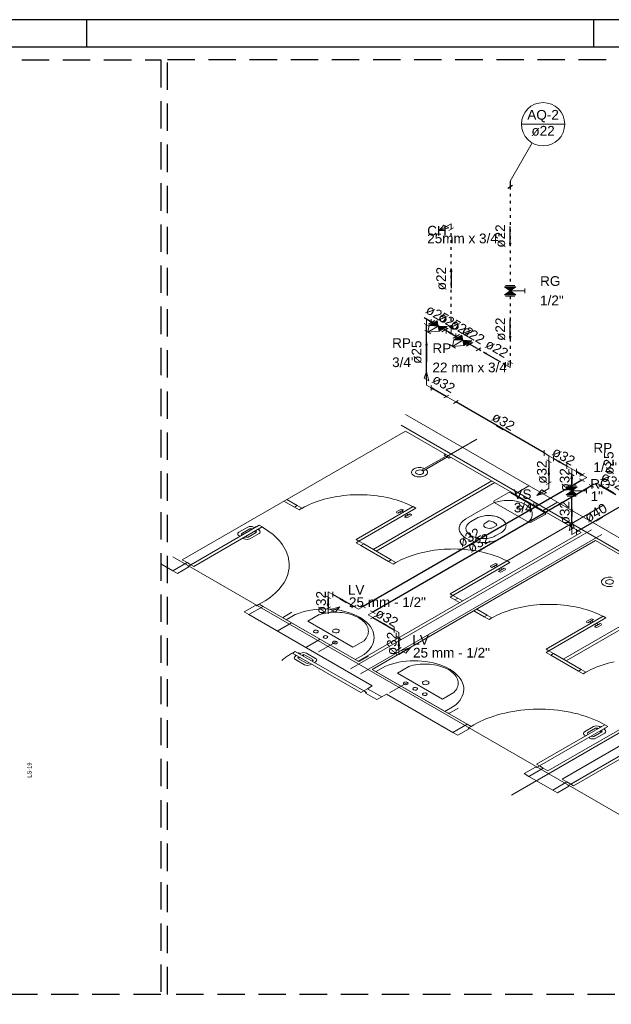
# Model space of a CAD drawing. Header units: millimetres. Extents: x -15 to 153, y -141 to 37.
# Tile 30 of 98: x 29 to 51, y -58 to -22. Entities that reach past the tile are written whole.
import ezdxf

# ---------------------------------------------------------------- set-up
doc = ezdxf.new("R2010")
doc.units = ezdxf.units.MM
doc.header["$MEASUREMENT"] = 0
doc.linetypes.add('DOT2', pattern=[3.175, 0, -3.175])
doc.linetypes.add('HIDDEN', pattern=[0.375, 0.25, -0.125])
doc.layers.get('0').update_dxf_attribs({"color": 5, "lineweight": 20})
for name, color, linetype, lineweight in [('AF-Conexões', 9, 'Continuous', 20), ('AF-Sentido tubo', 9, 'Continuous', 20), ('AF-Textos conexão', 7, 'Continuous', 20), ('AF-Textos tubo', 7, 'Continuous', 20), ('AF-Tubos', 4, 'Continuous', 30), ('AF-Tubos detalhe', 4, 'Continuous', 30), ('AQ-Colunas', 1, 'Continuous', 30), ('AQ-Conexões', 9, 'Continuous', 20), ('AQ-Indicação coluna', 5, 'Continuous', 20), ('AQ-Sentido tubo', 9, 'Continuous', 20), ('AQ-Textos coluna', 7, 'Continuous', 20), ('AQ-Textos conexão', 7, 'Continuous', 20), ('AQ-Textos tubo', 7, 'Continuous', 20), ('AQ-Tubos detalhe', 1, 'DOT2', 30), ('Simbolos', 5, 'Continuous', 20), ('Simbolos_int', 174, 'Continuous', 5)]:
    doc.layers.add(name, color=color, linetype=linetype, lineweight=lineweight)
for name, color, linetype in [('HACHURA', 8, 'Continuous'), ('XX-CARIMBO', 9, 'Continuous'), ('XX-FOLHA', 253, 'Continuous')]:
    doc.layers.add(name, color=color, linetype=linetype)
doc.styles.add('Arial', font='arial.ttf')
doc.styles.add('romans.shx', font='txt')
doc.dimstyles.get("Standard").update_dxf_attribs({"dimtxt": 0.18, "dimasz": 0.18, "dimexe": 0.18, "dimexo": 0.0625, "dimgap": 0.09, "dimtad": 0, "dimtih": 1, "dimtoh": 1, "dimdec": 4, "dimzin": 0, "dimdsep": 46, "dimtxsty": 'Standard', "dimcen": 0.09, "dimadec": 0, "dimazin": 0, "dimtfac": 1, "dimtdec": 4, "dimtofl": 0, "dimtmove": 0, "dimatfit": 3, "dimfxl": 1, "dimtolj": 1, "dimtzin": 0, "dimarcsym": 0})

# ---------------------------------------------------------------- blocks, each defined once
blk = doc.blocks.new('Aprovacao A-1_SC')
at = {"layer": 'XX-CARIMBO', "ltscale": 0.5}
blk.add_line((840, 594), (0, 594), dxfattribs=at)
at = {"layer": 'XX-FOLHA', "ltscale": 0.5}
for p, q in [((470, 594), (470, 584)), ((470, 594), (470, 584)), ((655, 594), (655, 584)), ((655, 594), (655, 584))]:
    blk.add_line(p, q, dxfattribs=at)
at = {"layer": 'XX-FOLHA', "ltscale": 0.5, "const_width": 0.5}
blk.add_lwpolyline([(25, 584), (25, 10), (830, 10), (830, 584), (25, 584)], dxfattribs=at)

msp = doc.modelspace()

# ---------------------------------------------------------------- hatches: boundary and pattern name
at = {"layer": 'Simbolos', "linetype": 'Continuous'}
for points in [[(46.77, -32.104), (47.182, -32.104), (46.977, -32.252)], [(46.977, -32.252), (46.77, -32.401), (47.182, -32.401)], [(44.354, -33.538), (44.317, -33.349), (44.026, -33.517)], [(44.681, -33.559), (44.39, -33.727), (44.354, -33.538)], [(45.253, -34.057), (45.216, -33.868), (44.925, -34.036)], [(45.58, -34.078), (45.289, -34.246), (45.253, -34.057)], [(49.013, -39.399), (49.425, -39.399), (49.22, -39.547)], [(49.22, -39.547), (49.013, -39.696), (49.425, -39.696)]]:
    msp.add_hatch(color=256, dxfattribs=at).paths.add_polyline_path(points)

# ---------------------------------------------------------------- linework, layer by layer
for p, q in [((43.412, -36.913), (43.158, -36.766)), ((63.942, -48.766), (43.412, -36.913)), ((43.412, -36.913), (64.462, -49.066)), ((64.929, -49.817), (42.995, -37.154)), ((35.017, -42.066), (43.158, -37.366)), ((49.566, -41.066), (43.158, -37.366)), ((44.663, -38.297), (45.759, -37.664)), ((44.638, -38.283), (43.743, -38.8)), ((44.687, -38.311), (43.791, -38.828)), ((44.623, -38.212), (44.569, -38.243)), ((44.569, -38.243), (44.756, -38.351)), ((44.756, -38.351), (44.81, -38.32)), ((46.31, -39.186), (41.98, -41.686)), ((46.414, -39.246), (42.084, -41.746)), ((47.141, -39.666), (47.661, -39.366)), ((38.827, -39.866), (39.208, -40.086)), ((46.396, -39.916), (46.899, -39.626)), ((47.003, -39.626), (48.25, -40.346)), ((47.642, -40.695), (49.084, -39.863)), ((38.724, -39.926), (39.105, -40.146)), ((39.208, -40.086), (39.105, -40.146)), ((39.105, -40.146), (39.278, -40.246)), ((39.208, -40.086), (39.382, -40.186)), ((39.382, -40.186), (39.278, -40.246)), ((41.356, -41.326), (43.435, -40.126)), ((41.46, -41.386), (43.539, -40.186)), ((42.846, -40.306), (42.984, -40.226)), ((43.088, -40.246), (43.054, -40.226)), ((43.539, -40.186), (43.435, -40.126)), ((46.396, -39.976), (45.357, -40.576)), ((47.644, -40.696), (46.396, -39.976)), ((46.864, -42.106), (50.358, -40.089)), ((48.18, -40.266), (48.7, -39.966)), ((42.88, -40.366), (42.846, -40.346)), ((42.88, -40.366), (43.088, -40.246)), ((43.019, -40.366), (42.95, -40.326)), ((43.088, -40.326), (43.019, -40.286)), ((43.123, -40.506), (43.331, -40.386)), ((43.192, -40.466), (43.123, -40.426)), ((43.158, -40.526), (43.123, -40.506)), ((43.261, -40.426), (43.192, -40.386)), ((43.227, -40.526), (43.365, -40.446)), ((43.365, -40.406), (43.331, -40.386)), ((45.53, -40.676), (45.756, -40.546)), ((48.25, -40.406), (47.747, -40.696)), ((35.329, -42.246), (37.823, -40.806)), ((37.927, -40.866), (35.433, -42.306)), ((37.08, -41.061), (37.411, -40.87)), ((37.184, -41.101), (37.48, -40.93)), ((37.511, -40.962), (37.558, -40.935)), ((37.56, -40.936), (37.549, -40.93)), ((37.646, -40.886), (37.618, -40.87)), ((37.689, -40.861), (37.646, -40.886)), ((37.709, -40.872), (37.689, -40.861)), ((37.831, -40.943), (37.788, -40.968)), ((37.812, -40.932), (37.831, -40.943)), ((37.823, -40.806), (37.927, -40.866)), ((46.197, -40.643), (46.06, -40.722)), ((46.351, -40.89), (46.488, -40.811)), ((47.644, -40.696), (46.604, -41.296)), ((37.125, -41.207), (37.08, -41.181)), ((37.211, -41.157), (37.125, -41.207)), ((37.211, -41.157), (37.184, -41.141)), ((37.321, -41.22), (37.234, -41.27)), ((37.234, -41.27), (37.277, -41.295)), ((37.321, -41.22), (37.347, -41.235)), ((37.416, -41.235), (37.712, -41.064)), ((37.485, -41.295), (37.816, -41.104)), ((37.532, -40.974), (37.511, -40.962)), ((37.636, -41.034), (37.657, -41.046)), ((37.657, -41.046), (37.703, -41.019)), ((37.702, -41.018), (37.712, -41.024)), ((37.788, -40.968), (37.816, -40.984)), ((49.938, -40.966), (41.154, -46.037)), ((41.426, -45.766), (49.566, -41.066)), ((41.426, -45.766), (49.566, -41.066)), ((50.322, -41.146), (41.518, -46.229)), ((46.431, -41.196), (46.656, -41.066)), ((41.46, -41.386), (41.356, -41.326)), ((41.46, -41.386), (41.356, -41.446)), ((41.529, -41.546), (41.356, -41.446)), ((41.633, -41.486), (41.46, -41.386)), ((41.633, -41.486), (41.529, -41.546)), ((41.529, -41.546), (42.534, -42.126)), ((41.633, -41.486), (42.638, -42.066)), ((41.945, -46.066), (50.086, -41.366)), ((56.494, -45.066), (50.086, -41.366)), ((55.393, -53.923), (34.671, -41.959)), ((34.671, -42.466), (34.232, -42.213)), ((34.671, -42.466), (35.19, -42.166)), ((34.844, -42.566), (35.259, -42.326)), ((35.19, -42.166), (35.017, -42.066)), ((35.329, -42.246), (35.19, -42.166)), ((35.225, -42.306), (35.329, -42.246)), ((35.259, -42.326), (35.225, -42.306)), ((35.433, -42.306), (35.329, -42.246)), ((42.638, -42.066), (42.534, -42.126)), ((42.534, -42.126), (42.707, -42.226)), ((42.638, -42.066), (42.811, -42.166)), ((42.811, -42.166), (42.707, -42.226)), ((44.786, -43.306), (46.864, -42.106)), ((44.89, -43.366), (46.968, -42.166)), ((46.275, -42.286), (46.414, -42.206)), ((46.31, -42.346), (46.275, -42.326)), ((46.31, -42.346), (46.518, -42.226)), ((46.448, -42.346), (46.379, -42.306)), ((46.518, -42.306), (46.448, -42.266)), ((46.518, -42.226), (46.483, -42.206)), ((46.552, -42.486), (46.76, -42.366)), ((46.691, -42.406), (46.622, -42.366)), ((46.795, -42.386), (46.76, -42.366)), ((46.968, -42.166), (46.864, -42.106)), ((34.671, -42.466), (34.844, -42.566)), ((46.622, -42.446), (46.552, -42.406)), ((46.587, -42.506), (46.552, -42.486)), ((46.656, -42.506), (46.795, -42.426)), ((44.89, -43.366), (44.786, -43.306)), ((44.89, -43.366), (44.786, -43.426)), ((44.959, -43.526), (44.786, -43.426)), ((45.063, -43.466), (44.89, -43.366)), ((53.238, -43.186), (48.908, -45.686)), ((53.342, -43.246), (49.012, -45.746)), ((37.269, -43.966), (37.684, -43.726)), ((37.442, -44.066), (37.961, -43.766)), ((37.684, -43.726), (37.719, -43.746)), ((37.719, -43.746), (37.823, -43.686)), ((37.823, -43.686), (37.961, -43.766)), ((41.426, -45.766), (37.961, -43.766)), ((45.063, -43.466), (44.959, -43.526)), ((44.959, -43.526), (45.132, -43.626)), ((45.063, -43.466), (45.236, -43.566)), ((37.442, -44.066), (37.269, -43.966)), ((41.945, -46.666), (37.442, -44.066)), ((38.706, -44.156), (39.018, -43.976)), ((39.136, -44.066), (38.808, -44.255)), ((39.59, -44.306), (40.005, -44.066)), ((45.652, -43.926), (46.033, -44.146)), ((45.756, -43.866), (46.137, -44.086)), ((46.137, -44.086), (46.033, -44.146)), ((46.033, -44.146), (46.206, -44.246)), ((46.137, -44.086), (46.31, -44.186)), ((48.284, -45.326), (50.363, -44.126)), ((50.467, -44.186), (50.363, -44.126)), ((38.481, -44.666), (39.001, -44.366)), ((41.426, -45.766), (38.706, -44.196)), ((41.235, -45.256), (39.59, -44.306)), ((46.31, -44.186), (46.206, -44.246)), ((48.388, -45.386), (50.467, -44.186)), ((49.774, -44.306), (49.913, -44.226)), ((49.809, -44.366), (49.774, -44.346)), ((49.809, -44.366), (50.016, -44.246)), ((49.947, -44.366), (49.878, -44.326)), ((50.016, -44.326), (49.947, -44.286)), ((50.016, -44.246), (49.982, -44.226)), ((50.051, -44.506), (50.259, -44.386)), ((50.12, -44.466), (50.051, -44.426)), ((50.086, -44.526), (50.051, -44.506)), ((50.19, -44.426), (50.12, -44.386)), ((50.155, -44.526), (50.294, -44.446)), ((50.294, -44.406), (50.259, -44.386)), ((39.52, -45.266), (40.04, -44.966)), ((40.646, -45.046), (39.984, -45.428)), ((41.235, -45.256), (41.651, -45.016)), ((56.782, -45.012), (47.024, -50.646)), ((48.354, -49.766), (56.494, -45.066)), ((48.354, -49.766), (56.494, -45.066)), ((39.139, -45.406), (39.035, -45.466)), ((39.035, -45.466), (41.529, -46.906)), ((39.15, -45.532), (39.129, -45.544)), ((39.129, -45.544), (39.172, -45.569)), ((41.633, -46.846), (39.139, -45.406)), ((39.172, -45.569), (39.146, -45.584)), ((39.257, -45.618), (39.247, -45.624)), ((39.254, -45.472), (39.273, -45.461)), ((39.304, -45.645), (39.257, -45.618)), ((39.273, -45.461), (39.316, -45.486)), ((39.316, -45.486), (39.342, -45.471)), ((39.401, -45.535), (39.411, -45.529)), ((39.449, -45.561), (39.402, -45.534)), ((39.428, -45.573), (39.449, -45.561)), ((39.778, -45.701), (39.48, -45.529)), ((39.879, -45.661), (39.55, -45.471)), ((41.651, -45.518), (41.323, -45.707)), ((41.495, -45.766), (41.807, -45.586)), ((48.388, -45.386), (48.284, -45.326)), ((48.388, -45.386), (48.284, -45.446)), ((48.458, -45.546), (48.284, -45.446)), ((48.562, -45.486), (48.388, -45.386)), ((48.562, -45.486), (48.458, -45.546)), ((48.458, -45.546), (49.462, -46.126)), ((48.562, -45.486), (49.566, -46.066)), ((48.873, -50.066), (57.014, -45.366)), ((39.475, -45.894), (39.146, -45.704)), ((39.544, -45.836), (39.247, -45.664)), ((39.325, -45.633), (39.304, -45.645)), ((39.641, -45.82), (39.614, -45.836)), ((39.641, -45.82), (39.726, -45.869)), ((39.726, -45.869), (39.683, -45.894)), ((39.751, -45.757), (39.778, -45.741)), ((39.751, -45.757), (39.835, -45.806)), ((39.835, -45.806), (39.879, -45.781)), ((41.98, -46.046), (42.292, -45.866)), ((42.409, -45.956), (42.082, -46.145)), ((42.863, -46.196), (43.279, -45.956)), ((45.409, -48.066), (41.945, -46.066)), ((44.699, -47.656), (41.98, -46.086)), ((44.509, -47.146), (42.863, -46.196)), ((49.566, -46.066), (49.462, -46.126)), ((49.462, -46.126), (49.635, -46.226)), ((49.566, -46.066), (49.739, -46.166)), ((49.739, -46.166), (49.635, -46.226)), ((41.772, -46.766), (41.945, -46.666)), ((43.227, -46.536), (42.569, -46.916)), ((41.529, -46.906), (41.633, -46.846)), ((41.633, -46.846), (41.772, -46.766)), ((41.737, -46.906), (41.633, -46.846)), ((41.703, -46.926), (41.737, -46.906)), ((42.118, -47.166), (41.703, -46.926)), ((42.292, -47.066), (41.772, -46.766)), ((42.292, -47.066), (42.465, -46.966)), ((44.89, -48.366), (42.465, -46.966)), ((44.509, -47.146), (44.924, -46.906)), ((42.292, -47.066), (42.118, -47.166)), ((44.924, -47.408), (44.597, -47.597)), ((44.768, -47.656), (45.08, -47.476)), ((44.89, -48.366), (45.409, -48.066)), ((45.548, -48.146), (45.409, -48.066)), ((50.432, -48.086), (47.938, -49.526)), ((50.536, -48.146), (50.432, -48.086)), ((44.89, -48.366), (45.063, -48.466)), ((45.063, -48.466), (45.478, -48.226)), ((45.444, -48.206), (45.548, -48.146)), ((45.478, -48.226), (45.444, -48.206)), ((48.042, -49.586), (50.536, -48.146)), ((49.689, -48.341), (50.02, -48.15)), ((49.732, -48.486), (49.689, -48.461)), ((49.819, -48.436), (49.732, -48.486)), ((49.793, -48.381), (50.089, -48.21)), ((49.819, -48.436), (49.793, -48.421)), ((50.025, -48.515), (50.321, -48.344)), ((50.094, -48.575), (50.425, -48.384)), ((50.12, -48.242), (50.167, -48.215)), ((50.141, -48.254), (50.12, -48.242)), ((50.169, -48.216), (50.159, -48.21)), ((50.255, -48.166), (50.228, -48.15)), ((50.245, -48.314), (50.266, -48.326)), ((50.299, -48.141), (50.255, -48.166)), ((50.266, -48.326), (50.313, -48.299)), ((50.318, -48.152), (50.299, -48.141)), ((50.311, -48.298), (50.321, -48.304)), ((50.441, -48.223), (50.398, -48.248)), ((50.398, -48.248), (50.425, -48.264)), ((50.422, -48.212), (50.441, -48.223)), ((49.185, -50.246), (51.679, -48.806)), ((49.93, -48.5), (49.843, -48.55)), ((49.843, -48.55), (49.887, -48.575)), ((49.93, -48.5), (49.956, -48.515)), ((51.783, -48.866), (49.289, -50.306)), ((47.938, -49.526), (48.042, -49.586)), ((47.488, -49.866), (47.903, -49.626)), ((47.661, -49.966), (47.488, -49.866)), ((48.181, -49.666), (47.661, -49.966)), ((47.903, -49.626), (47.938, -49.646)), ((47.938, -49.646), (48.042, -49.586)), ((48.042, -49.586), (48.181, -49.666)), ((48.354, -49.766), (48.181, -49.666)), ((48.527, -50.466), (47.661, -49.966)), ((49.047, -50.166), (48.527, -50.466)), ((48.873, -50.066), (49.047, -50.166)), ((49.047, -50.166), (48.873, -50.066)), ((49.185, -50.246), (49.047, -50.166)), ((49.081, -50.306), (49.185, -50.246)), ((49.289, -50.306), (49.185, -50.246)), ((48.527, -50.466), (48.7, -50.566)), ((48.7, -50.566), (49.116, -50.326)), ((49.116, -50.326), (49.081, -50.306))]:
    msp.add_line(p, q)
for points in [[(43.852, -38.737), (43.811, -38.721), (43.766, -38.71), (43.718, -38.703), (43.669, -38.7), (43.62, -38.703), (43.572, -38.71), (43.527, -38.722), (43.486, -38.738), (43.451, -38.757), (43.421, -38.78), (43.398, -38.805), (43.384, -38.833), (43.377, -38.861), (43.378, -38.889), (43.388, -38.917), (43.405, -38.944), (43.431, -38.968), (43.462, -38.99), (43.5, -39.008), (43.543, -39.023), (43.589, -39.033), (43.637, -39.039), (43.686, -39.039), (43.735, -39.036), (43.782, -39.027), (43.826, -39.014), (43.866, -38.997), (43.899, -38.976), (43.927, -38.953), (43.947, -38.927), (43.96, -38.899), (43.964, -38.871), (43.96, -38.842), (43.948, -38.815), (43.928, -38.789), (43.901, -38.765)], [(43.772, -38.811), (43.731, -38.795), (43.683, -38.787), (43.633, -38.79), (43.588, -38.802), (43.553, -38.822), (43.532, -38.849), (43.527, -38.877), (43.54, -38.905), (43.569, -38.929), (43.61, -38.945), (43.658, -38.953), (43.707, -38.95), (43.753, -38.938), (43.788, -38.918), (43.809, -38.891), (43.813, -38.863), (43.8, -38.835), (43.772, -38.811)], [(43.434, -40.127), (43.34, -40.08), (43.242, -40.036), (43.142, -39.994), (43.038, -39.954), (42.932, -39.917), (42.823, -39.882), (42.712, -39.851), (42.598, -39.822), (42.483, -39.795), (42.365, -39.772), (42.246, -39.751), (42.126, -39.734), (42.004, -39.719), (41.882, -39.707), (41.758, -39.699), (41.635, -39.693), (41.511, -39.69), (41.386, -39.691), (41.262, -39.694), (41.139, -39.7), (41.015, -39.71), (40.893, -39.722), (40.772, -39.737), (40.652, -39.756), (40.533, -39.777), (40.416, -39.801), (40.301, -39.828), (40.188, -39.857), (40.077, -39.89), (39.969, -39.925), (39.863, -39.962), (39.76, -40.002), (39.66, -40.045), (39.564, -40.09), (39.47, -40.137), (39.381, -40.187)], [(47.003, -39.626), (46.951, -39.614), (46.899, -39.626)], [(43.054, -40.226), (43.019, -40.218), (42.984, -40.226)], [(46.396, -39.916), (46.375, -39.946), (46.396, -39.976)], [(46.396, -39.977), (46.423, -39.974), (46.448, -39.967)], [(47.661, -40.666), (47.691, -40.633), (47.718, -40.599), (47.739, -40.564), (47.757, -40.528), (47.77, -40.491), (47.778, -40.454), (47.782, -40.417), (47.78, -40.38), (47.774, -40.343), (47.764, -40.306), (47.749, -40.269), (47.729, -40.234), (47.704, -40.199), (47.676, -40.166), (47.643, -40.133), (47.607, -40.103), (47.566, -40.074), (47.522, -40.046), (47.475, -40.021), (47.424, -39.997), (47.371, -39.976), (47.315, -39.957), (47.257, -39.941), (47.197, -39.927), (47.135, -39.915), (47.073, -39.907), (47.009, -39.9), (46.944, -39.897), (46.88, -39.896), (46.815, -39.898), (46.751, -39.903), (46.687, -39.911), (46.625, -39.921), (46.564, -39.933), (46.505, -39.949), (46.448, -39.966)], [(47.401, -40.116), (47.36, -40.101), (47.311, -40.098), (47.264, -40.107), (47.23, -40.127), (47.214, -40.154), (47.219, -40.182), (47.245, -40.206), (47.287, -40.221), (47.335, -40.224), (47.382, -40.215), (47.416, -40.195), (47.433, -40.168), (47.427, -40.14), (47.401, -40.116)], [(42.846, -40.306), (42.831, -40.326), (42.846, -40.346)], [(43.158, -40.526), (43.192, -40.534), (43.227, -40.526)], [(43.365, -40.446), (43.38, -40.426), (43.365, -40.406)], [(45.357, -40.576), (45.307, -40.609), (45.263, -40.644), (45.224, -40.682), (45.191, -40.721), (45.163, -40.762), (45.142, -40.803), (45.127, -40.846), (45.118, -40.89), (45.116, -40.933), (45.12, -40.977), (45.131, -41.02), (45.148, -41.062), (45.172, -41.104), (45.201, -41.144), (45.236, -41.183), (45.277, -41.219), (45.323, -41.254), (45.374, -41.286), (45.43, -41.316), (45.49, -41.342), (45.553, -41.366), (45.62, -41.386), (45.69, -41.403), (45.762, -41.417), (45.835, -41.427), (45.91, -41.433), (45.986, -41.435), (46.061, -41.434), (46.136, -41.429), (46.21, -41.42), (46.283, -41.408), (46.353, -41.392), (46.421, -41.373), (46.486, -41.35), (46.547, -41.325), (46.604, -41.296)], [(46.655, -41.067), (46.69, -41.043), (46.721, -41.017), (46.749, -40.99), (46.772, -40.962), (46.792, -40.933), (46.807, -40.903), (46.817, -40.872), (46.823, -40.841), (46.824, -40.81), (46.821, -40.779), (46.813, -40.748), (46.8, -40.717), (46.783, -40.687), (46.762, -40.659), (46.737, -40.631), (46.707, -40.605), (46.674, -40.58), (46.638, -40.557), (46.598, -40.536), (46.555, -40.516), (46.509, -40.5), (46.461, -40.485), (46.411, -40.473), (46.36, -40.463), (46.307, -40.456), (46.254, -40.451), (46.199, -40.449), (46.145, -40.45), (46.091, -40.453), (46.038, -40.459), (45.986, -40.468), (45.935, -40.479), (45.886, -40.492), (45.84, -40.508), (45.796, -40.527), (45.754, -40.547)], [(48.25, -40.406), (48.271, -40.376), (48.25, -40.346)], [(37.618, -40.87), (37.571, -40.852), (37.515, -40.845), (37.458, -40.852), (37.411, -40.87)], [(37.549, -40.93), (37.515, -40.922), (37.48, -40.93)], [(37.822, -43.687), (37.931, -43.626), (38.035, -43.563), (38.135, -43.497), (38.229, -43.428), (38.318, -43.357), (38.401, -43.284), (38.479, -43.209), (38.55, -43.132), (38.616, -43.053), (38.675, -42.972), (38.728, -42.89), (38.775, -42.807), (38.815, -42.722), (38.849, -42.637), (38.875, -42.551), (38.896, -42.464), (38.909, -42.377), (38.916, -42.29), (38.915, -42.202), (38.908, -42.115), (38.895, -42.027), (38.874, -41.941), (38.847, -41.855), (38.813, -41.769), (38.773, -41.685), (38.726, -41.602), (38.672, -41.52), (38.613, -41.439), (38.547, -41.36), (38.475, -41.283), (38.397, -41.208), (38.314, -41.135), (38.225, -41.064), (38.13, -40.996), (38.03, -40.93), (37.925, -40.867)], [(45.532, -40.675), (45.497, -40.699), (45.465, -40.725), (45.438, -40.752), (45.414, -40.78), (45.395, -40.809), (45.38, -40.839), (45.37, -40.87), (45.364, -40.901), (45.363, -40.932), (45.366, -40.963), (45.374, -40.994), (45.386, -41.025), (45.403, -41.055), (45.425, -41.083), (45.45, -41.111), (45.479, -41.137), (45.513, -41.162), (45.549, -41.185), (45.589, -41.206), (45.632, -41.226), (45.678, -41.242), (45.725, -41.257), (45.775, -41.269), (45.827, -41.279), (45.88, -41.286), (45.933, -41.291), (45.987, -41.293), (46.042, -41.292), (46.095, -41.289), (46.149, -41.283), (46.201, -41.274), (46.251, -41.263), (46.3, -41.25), (46.347, -41.234), (46.391, -41.215), (46.433, -41.195)], [(46.06, -40.723), (46.033, -40.748), (46.016, -40.776), (46.012, -40.805), (46.019, -40.835), (46.038, -40.862), (46.067, -40.886)], [(46.065, -40.885), (46.107, -40.902), (46.155, -40.914), (46.206, -40.918), (46.257, -40.916), (46.307, -40.906), (46.35, -40.89)], [(46.221, -40.639), (46.208, -40.639), (46.197, -40.643)], [(46.493, -40.798), (46.475, -40.771), (46.451, -40.746), (46.422, -40.722), (46.389, -40.7), (46.352, -40.681), (46.31, -40.664), (46.266, -40.651), (46.22, -40.64)], [(46.488, -40.811), (46.495, -40.805), (46.495, -40.797)], [(47.659, -40.666), (47.646, -40.681), (47.642, -40.696)], [(47.644, -40.696), (47.696, -40.708), (47.747, -40.696)], [(37.08, -41.061), (37.048, -41.089), (37.037, -41.121), (37.048, -41.153), (37.08, -41.181)], [(37.184, -41.101), (37.169, -41.121), (37.184, -41.141)], [(37.277, -41.295), (37.325, -41.313), (37.381, -41.32), (37.437, -41.313), (37.485, -41.295)], [(37.347, -41.235), (37.381, -41.243), (37.416, -41.235)], [(37.712, -41.064), (37.726, -41.044), (37.712, -41.024)], [(37.816, -41.104), (37.848, -41.076), (37.859, -41.044), (37.848, -41.012), (37.816, -40.984)], [(46.863, -42.107), (46.769, -42.06), (46.672, -42.016), (46.571, -41.974), (46.468, -41.934), (46.361, -41.897), (46.252, -41.862), (46.141, -41.831), (46.028, -41.802), (45.912, -41.775), (45.795, -41.752), (45.676, -41.731), (45.555, -41.714), (45.434, -41.699), (45.311, -41.687), (45.188, -41.679), (45.064, -41.673), (44.94, -41.67), (44.816, -41.671), (44.692, -41.674), (44.568, -41.68), (44.445, -41.69), (44.323, -41.702), (44.201, -41.717), (44.081, -41.736), (43.963, -41.757), (43.846, -41.781), (43.73, -41.808), (43.617, -41.837), (43.506, -41.87), (43.398, -41.905), (43.292, -41.942), (43.19, -41.982), (43.09, -42.025), (42.993, -42.07), (42.9, -42.117), (42.81, -42.167)], [(46.275, -42.286), (46.261, -42.306), (46.275, -42.326)], [(46.483, -42.206), (46.448, -42.198), (46.414, -42.206)], [(46.795, -42.426), (46.809, -42.406), (46.795, -42.386)], [(46.587, -42.506), (46.622, -42.514), (46.656, -42.506)], [(50.694, -42.71), (50.646, -42.703), (50.597, -42.7), (50.548, -42.703), (50.5, -42.71), (50.455, -42.722), (50.414, -42.738), (50.379, -42.757), (50.349, -42.78), (50.327, -42.805), (50.312, -42.833), (50.305, -42.861), (50.306, -42.889), (50.316, -42.917), (50.334, -42.944), (50.359, -42.968), (50.391, -42.99), (50.428, -43.008), (50.471, -43.023), (50.517, -43.033), (50.565, -43.039), (50.614, -43.039), (50.663, -43.036), (50.71, -43.027)], [(50.7, -42.811), (50.659, -42.795), (50.611, -42.787), (50.561, -42.79), (50.516, -42.802), (50.481, -42.822), (50.46, -42.849), (50.455, -42.877), (50.468, -42.905), (50.497, -42.929), (50.538, -42.945), (50.586, -42.953), (50.636, -42.95), (50.681, -42.938), (50.716, -42.918), (50.737, -42.891), (50.741, -42.863), (50.729, -42.835), (50.7, -42.811)], [(50.362, -44.127), (50.268, -44.08), (50.17, -44.036), (50.07, -43.994), (49.966, -43.954), (49.86, -43.917), (49.751, -43.882), (49.64, -43.851), (49.526, -43.822), (49.411, -43.795), (49.293, -43.772), (49.174, -43.751), (49.054, -43.734), (48.932, -43.719), (48.81, -43.707), (48.687, -43.699), (48.563, -43.693), (48.439, -43.69), (48.315, -43.691), (48.191, -43.694), (48.067, -43.7), (47.944, -43.71), (47.821, -43.722), (47.7, -43.737), (47.58, -43.756), (47.461, -43.777), (47.344, -43.801), (47.229, -43.828), (47.116, -43.857), (47.005, -43.89), (46.897, -43.925), (46.791, -43.962), (46.688, -44.002), (46.588, -44.045), (46.492, -44.09), (46.399, -44.137), (46.309, -44.187)], [(38.706, -44.156), (38.692, -44.176), (38.706, -44.196)], [(41.65, -45.518), (41.731, -45.45), (41.803, -45.379), (41.865, -45.305), (41.916, -45.228), (41.957, -45.149), (41.986, -45.068), (42.005, -44.987), (42.012, -44.904), (42.007, -44.822), (41.992, -44.74), (41.965, -44.659), (41.927, -44.58), (41.878, -44.502), (41.819, -44.427), (41.75, -44.355), (41.671, -44.286), (41.583, -44.222), (41.486, -44.161), (41.381, -44.105), (41.269, -44.054), (41.15, -44.009), (41.025, -43.969), (40.895, -43.935), (40.761, -43.906), (40.624, -43.885), (40.483, -43.869), (40.341, -43.86), (40.199, -43.858), (40.056, -43.862), (39.915, -43.872), (39.775, -43.889), (39.638, -43.913), (39.505, -43.942), (39.376, -43.978), (39.253, -44.02), (39.136, -44.066)], [(41.65, -45.017), (41.689, -44.972), (41.724, -44.926), (41.752, -44.878), (41.774, -44.83), (41.791, -44.78), (41.801, -44.73), (41.804, -44.68), (41.802, -44.63), (41.793, -44.58), (41.778, -44.53), (41.757, -44.482), (41.73, -44.434), (41.697, -44.387), (41.658, -44.342), (41.614, -44.299), (41.564, -44.258), (41.51, -44.218), (41.45, -44.182), (41.387, -44.147), (41.319, -44.116), (41.247, -44.087), (41.172, -44.062), (41.094, -44.039), (41.014, -44.02), (40.931, -44.005), (40.846, -43.992), (40.761, -43.984), (40.674, -43.979), (40.587, -43.977), (40.5, -43.979), (40.414, -43.985), (40.328, -43.995), (40.244, -44.008), (40.162, -44.024), (40.082, -44.044), (40.004, -44.067)], [(49.774, -44.306), (49.76, -44.326), (49.774, -44.346)], [(49.982, -44.226), (49.947, -44.218), (49.913, -44.226)], [(50.086, -44.526), (50.12, -44.534), (50.155, -44.526)], [(50.294, -44.446), (50.308, -44.426), (50.294, -44.406)], [(39.953, -44.646), (39.906, -44.632), (39.854, -44.637), (39.816, -44.659), (39.808, -44.689), (39.832, -44.716), (39.879, -44.73), (39.932, -44.725), (39.969, -44.703), (39.977, -44.673), (39.953, -44.646)], [(40.3, -44.846), (40.252, -44.832), (40.2, -44.837), (40.163, -44.859), (40.154, -44.889), (40.178, -44.916), (40.226, -44.93), (40.278, -44.925), (40.315, -44.903), (40.324, -44.873), (40.3, -44.846)], [(40.707, -44.611), (40.664, -44.595), (40.614, -44.59), (40.564, -44.598), (40.525, -44.616), (40.502, -44.643), (40.499, -44.672), (40.517, -44.7), (40.553, -44.72), (40.601, -44.731), (40.652, -44.729), (40.697, -44.716), (40.729, -44.693), (40.742, -44.665), (40.734, -44.636), (40.707, -44.611)], [(40.646, -45.046), (40.599, -45.032), (40.547, -45.037), (40.509, -45.059), (40.501, -45.089), (40.525, -45.116), (40.572, -45.13), (40.624, -45.125), (40.662, -45.103), (40.67, -45.073), (40.646, -45.046)], [(39.035, -45.466), (38.999, -45.487), (38.964, -45.508), (38.929, -45.53), (38.894, -45.552), (38.861, -45.574), (38.828, -45.597), (38.795, -45.62), (38.763, -45.643), (38.732, -45.666), (38.701, -45.69), (38.671, -45.714), (38.642, -45.738)], [(39.146, -45.584), (39.114, -45.612), (39.103, -45.644), (39.114, -45.676), (39.146, -45.704)], [(39.55, -45.471), (39.502, -45.453), (39.446, -45.446), (39.39, -45.453), (39.342, -45.471)], [(39.48, -45.529), (39.446, -45.521), (39.411, -45.529)], [(39.247, -45.624), (39.232, -45.644), (39.247, -45.664)], [(39.475, -45.894), (39.523, -45.912), (39.579, -45.919), (39.635, -45.912), (39.683, -45.894)], [(39.544, -45.836), (39.579, -45.844), (39.614, -45.836)], [(39.778, -45.741), (39.793, -45.721), (39.778, -45.701)], [(39.879, -45.781), (39.911, -45.753), (39.922, -45.721), (39.911, -45.689), (39.879, -45.661)], [(41.425, -45.766), (41.46, -45.774), (41.495, -45.766)], [(44.923, -47.408), (45.005, -47.34), (45.077, -47.269), (45.138, -47.195), (45.19, -47.118), (45.23, -47.039), (45.26, -46.958), (45.278, -46.877), (45.285, -46.794), (45.281, -46.712), (45.265, -46.63), (45.239, -46.549), (45.201, -46.47), (45.152, -46.392), (45.093, -46.317), (45.023, -46.245), (44.944, -46.176), (44.856, -46.112), (44.759, -46.051), (44.655, -45.995), (44.542, -45.944), (44.424, -45.899), (44.299, -45.859), (44.169, -45.825), (44.035, -45.796), (43.897, -45.775), (43.757, -45.759), (43.615, -45.75), (43.472, -45.748), (43.33, -45.752), (43.188, -45.762), (43.049, -45.779), (42.912, -45.803), (42.779, -45.832), (42.65, -45.868), (42.527, -45.91), (42.409, -45.956)], [(44.923, -46.907), (44.963, -46.862), (44.997, -46.816), (45.026, -46.768), (45.048, -46.72), (45.064, -46.67), (45.074, -46.62), (45.078, -46.57), (45.075, -46.52), (45.067, -46.47), (45.052, -46.42), (45.031, -46.372), (45.003, -46.324), (44.97, -46.277), (44.932, -46.232), (44.887, -46.189), (44.838, -46.148), (44.783, -46.108), (44.724, -46.072), (44.66, -46.037), (44.592, -46.006), (44.521, -45.977), (44.446, -45.952), (44.368, -45.929), (44.287, -45.91), (44.205, -45.895), (44.12, -45.882), (44.034, -45.874), (43.948, -45.869), (43.861, -45.867), (43.774, -45.869), (43.687, -45.875), (43.602, -45.885), (43.517, -45.898), (43.435, -45.914), (43.355, -45.934), (43.278, -45.957)], [(50.774, -45.781), (50.659, -45.808), (50.545, -45.837), (50.435, -45.87), (50.326, -45.905), (50.221, -45.942), (50.118, -45.982), (50.018, -46.025), (49.921, -46.07), (49.828, -46.117), (49.738, -46.167)], [(43.227, -46.536), (43.18, -46.522), (43.127, -46.527), (43.09, -46.549), (43.082, -46.579), (43.106, -46.606), (43.153, -46.62), (43.205, -46.615), (43.243, -46.593), (43.251, -46.563), (43.227, -46.536)], [(43.98, -46.501), (43.938, -46.485), (43.887, -46.48), (43.838, -46.488), (43.798, -46.506), (43.775, -46.533), (43.773, -46.562), (43.791, -46.59), (43.827, -46.61), (43.875, -46.621), (43.925, -46.619), (43.971, -46.606), (44.003, -46.583), (44.016, -46.555), (44.008, -46.526), (43.98, -46.501)], [(43.573, -46.736), (43.526, -46.722), (43.474, -46.727), (43.436, -46.749), (43.428, -46.779), (43.452, -46.806), (43.499, -46.82), (43.552, -46.815), (43.589, -46.793), (43.597, -46.763), (43.573, -46.736)], [(43.92, -46.936), (43.872, -46.922), (43.82, -46.927), (43.783, -46.949), (43.774, -46.979), (43.798, -47.006), (43.846, -47.02), (43.898, -47.015), (43.935, -46.993), (43.944, -46.963), (43.92, -46.936)], [(44.699, -47.656), (44.734, -47.664), (44.768, -47.656)], [(50.431, -48.087), (50.321, -48.026), (50.207, -47.969), (50.089, -47.914), (49.966, -47.863), (49.839, -47.814), (49.709, -47.769), (49.576, -47.728), (49.439, -47.69), (49.3, -47.655), (49.158, -47.625), (49.014, -47.598), (48.868, -47.574), (48.72, -47.555), (48.571, -47.539), (48.421, -47.527), (48.27, -47.519), (48.118, -47.515), (47.967, -47.515), (47.815, -47.519), (47.664, -47.527), (47.514, -47.538), (47.365, -47.554), (47.217, -47.573), (47.07, -47.596), (46.926, -47.623), (46.784, -47.654), (46.645, -47.688), (46.508, -47.726), (46.374, -47.767), (46.244, -47.812), (46.117, -47.86), (45.994, -47.911), (45.876, -47.966), (45.761, -48.023), (45.652, -48.084), (45.547, -48.147)], [(50.228, -48.15), (50.18, -48.132), (50.124, -48.125), (50.068, -48.132), (50.02, -48.15)], [(49.689, -48.341), (49.657, -48.369), (49.646, -48.401), (49.657, -48.433), (49.689, -48.461)], [(49.793, -48.381), (49.779, -48.401), (49.793, -48.421)], [(50.159, -48.21), (50.124, -48.202), (50.089, -48.21)], [(50.321, -48.344), (50.336, -48.324), (50.321, -48.304)], [(50.425, -48.384), (50.457, -48.356), (50.468, -48.324), (50.457, -48.292), (50.425, -48.264)], [(49.887, -48.575), (49.934, -48.593), (49.99, -48.6), (50.047, -48.593), (50.094, -48.575)], [(49.956, -48.515), (49.99, -48.523), (50.025, -48.515)]]:
    msp.add_lwpolyline(points)
at = {"layer": 'AF-Conexões', "linetype": 'Continuous'}
for p, q in [((44.819, -29.807), (44.386, -30.057)), ((44.819, -29.807), (44.819, -30.007)), ((44.56, -29.857), (44.386, -30.057)), ((44.733, -29.957), (44.386, -30.057)), ((44.56, -29.857), (44.733, -29.957)), ((44.733, -30.057), (44.906, -29.957)), ((43.923, -33.29), (44.096, -33.39)), ((43.923, -33.29), (43.923, -33.49)), ((44.096, -33.29), (44.096, -33.49)), ((44.01, -33.54), (43.837, -33.44)), ((44.646, -33.607), (44.646, -33.807)), ((44.819, -33.807), (44.646, -33.707)), ((44.906, -33.657), (44.733, -33.557)), ((44.819, -33.807), (44.819, -33.607)), ((44.819, -33.807), (44.993, -33.907)), ((44.993, -33.807), (44.993, -34.007)), ((43.837, -35.44), (43.923, -35.19)), ((44.01, -35.54), (43.923, -35.19)), ((44.01, -35.54), (43.837, -35.44)), ((43.923, -35.69), (43.923, -35.49)), ((43.923, -35.69), (44.096, -35.79)), ((44.096, -35.69), (44.096, -35.89)), ((44.56, -36.157), (44.733, -36.057)), ((44.819, -36.207), (44.646, -36.107)), ((44.819, -36.207), (44.993, -36.307)), ((44.906, -36.357), (45.079, -36.257)), ((48.213, -38.066), (48.213, -38.266)), ((48.386, -38.266), (48.213, -38.166)), ((48.472, -38.516), (48.299, -38.416)), ((48.386, -38.266), (48.559, -38.366)), ((48.386, -38.266), (48.386, -38.466)), ((48.559, -38.266), (48.559, -38.466)), ((49.046, -38.547), (49.046, -38.747)), ((49.219, -38.747), (49.046, -38.647)), ((49.219, -38.747), (49.219, -38.947)), ((49.219, -38.747), (49.392, -38.847)), ((49.392, -38.747), (49.392, -38.947)), ((49.305, -38.997), (49.132, -38.897)), ((49.508, -39.014), (49.682, -38.914)), ((49.508, -39.114), (49.682, -39.214)), ((49.768, -39.064), (49.595, -38.964)), ((49.768, -39.064), (49.595, -39.164)), ((48.386, -39.466), (47.953, -39.716)), ((48.299, -39.316), (48.472, -39.216)), ((48.386, -39.466), (48.386, -39.266)), ((49.856, -39.315), (50.03, -39.415)), ((50.116, -39.265), (49.943, -39.365)), ((50.116, -39.265), (50.289, -39.365)), ((50.203, -39.415), (50.376, -39.315)), ((48.126, -39.516), (47.953, -39.716)), ((48.299, -39.616), (47.953, -39.716)), ((48.126, -39.516), (48.299, -39.616)), ((49.132, -40.997), (49.219, -40.647)), ((49.132, -40.997), (49.305, -40.897)), ((49.305, -40.897), (49.219, -40.647)), ((49.219, -41.147), (49.219, -40.947)), ((49.392, -40.947), (49.392, -41.147)), ((49.219, -41.147), (49.392, -41.047)), ((40.419, -43.478), (40.246, -43.378)), ((40.332, -43.228), (40.505, -43.328)), ((40.332, -43.228), (40.332, -43.428)), ((40.505, -43.228), (40.505, -43.428)), ((40.246, -43.878), (40.419, -43.778)), ((40.332, -44.028), (40.765, -43.778)), ((40.419, -43.878), (40.765, -43.778)), ((40.592, -43.978), (40.765, -43.778)), ((41.185, -43.82), (41.358, -43.72)), ((41.444, -43.87), (41.271, -43.77)), ((41.444, -43.87), (41.618, -43.77)), ((41.531, -43.72), (41.704, -43.82)), ((40.332, -44.028), (40.332, -43.828)), ((40.419, -43.878), (40.592, -43.978)), ((41.793, -44.071), (41.966, -43.971)), ((41.793, -44.071), (41.966, -44.171)), ((41.879, -43.921), (42.052, -44.021)), ((41.879, -44.221), (42.052, -44.121)), ((42.74, -44.518), (42.74, -44.718)), ((42.913, -44.718), (42.74, -44.618)), ((43, -44.968), (42.826, -44.868)), ((42.913, -44.718), (42.913, -44.918)), ((42.826, -45.368), (43, -45.268)), ((42.913, -45.518), (43.346, -45.268)), ((42.913, -45.518), (42.913, -45.318)), ((43, -45.368), (43.346, -45.268)), ((43, -45.368), (43.173, -45.468)), ((43.173, -45.468), (43.346, -45.268))]:
    msp.add_line(p, q, dxfattribs=at)
at = {"layer": 'AF-Tubos'}
for p, q in [((44.646, -36.107), (44.096, -35.79)), ((51.058, -40.085), (49.392, -41.047))]:
    msp.add_line(p, q, dxfattribs=at)
at = {"layer": 'AF-Tubos detalhe'}
for p, q in [((44.096, -33.39), (44.109, -33.397)), ((43.923, -35.49), (43.923, -33.49)), ((44.599, -33.68), (44.646, -33.707)), ((48.213, -38.166), (44.993, -36.307)), ((49.046, -38.647), (48.559, -38.366)), ((48.386, -38.466), (48.386, -39.266)), ((49.219, -39.347), (49.219, -38.947)), ((49.392, -38.847), (49.595, -38.964)), ((49.595, -39.164), (41.618, -43.77)), ((49.943, -39.365), (41.966, -43.971)), ((50.759, -39.636), (50.289, -39.365)), ((49.219, -40.947), (49.219, -39.747)), ((40.332, -43.428), (40.332, -43.828)), ((41.271, -43.77), (40.505, -43.328)), ((41.966, -44.171), (42.74, -44.618)), ((42.913, -44.918), (42.913, -45.318))]:
    msp.add_line(p, q, dxfattribs=at)
at = {"layer": 'AQ-Colunas', "linetype": 'Continuous'}
for p, q in [((46.976, -28.252), (46.976, -28.452)), ((46.89, -28.502), (47.063, -28.402))]:
    msp.add_line(p, q, dxfattribs=at)
at = {"layer": 'AQ-Conexões', "linetype": 'Continuous'}
for p, q in [((45.386, -34.234), (45.56, -34.134)), ((45.646, -34.285), (45.473, -34.185)), ((45.646, -34.285), (45.819, -34.385)), ((45.733, -34.435), (45.906, -34.335)), ((47.063, -34.902), (46.89, -34.802)), ((46.803, -34.852), (46.803, -35.052)), ((46.976, -35.052), (46.803, -34.952)), ((46.976, -35.052), (46.976, -34.852))]:
    msp.add_line(p, q, dxfattribs=at)
at = {"layer": 'AQ-Indicação coluna'}
for p, q in [((47.386, -26.174), (48.966, -26.174)), ((46.976, -28.252), (47.781, -26.858))]:
    msp.add_line(p, q, dxfattribs=at)
msp.add_circle((48.176, -26.174), 0.79, dxfattribs=at)
at = {"layer": 'AQ-Tubos detalhe', "ltscale": 0.05}
for p, q in [((46.976, -28.452), (46.976, -32.052)), ((44.819, -33.607), (44.819, -30.007)), ((46.976, -32.452), (46.976, -34.852)), ((45.008, -33.916), (44.993, -33.907)), ((45.473, -34.185), (45.498, -34.199)), ((46.803, -34.952), (45.819, -34.385))]:
    msp.add_line(p, q, dxfattribs=at)
at = {"layer": 'HACHURA', "linetype": 'HIDDEN', "ltscale": 4}
for points in [[(-12.84, -23.828), (34.232, -23.828), (34.232, -57.919), (-12.84, -57.919)], [(34.473, -23.807), (67.295, -23.807), (67.295, -57.919), (34.473, -57.919)]]:
    msp.add_lwpolyline(points, close=True, dxfattribs=at)
at = {"layer": 'Simbolos'}
for p, q in [((46.77, -32.104), (47.182, -32.104)), ((46.77, -32.104), (46.977, -32.252)), ((46.77, -32.401), (46.977, -32.252)), ((47.182, -32.104), (46.976, -32.252)), ((46.977, -32.252), (47.515, -32.252)), ((47.182, -32.401), (46.977, -32.252)), ((47.515, -32.341), (47.515, -32.163)), ((46.77, -32.401), (47.182, -32.401)), ((44.225, -33.329), (43.993, -33.463)), ((44.317, -33.349), (44.026, -33.517)), ((44.317, -33.349), (44.354, -33.538)), ((43.864, -33.695), (44.083, -33.821)), ((43.973, -33.758), (44.026, -33.517)), ((44.354, -33.538), (43.973, -33.758)), ((43.973, -33.758), (44.39, -33.727)), ((44.026, -33.517), (44.354, -33.538)), ((44.681, -33.559), (44.354, -33.538)), ((44.39, -33.727), (44.354, -33.538)), ((44.681, -33.559), (44.39, -33.727)), ((44.716, -33.612), (44.484, -33.746)), ((44.872, -34.277), (44.925, -34.036)), ((45.253, -34.057), (44.872, -34.277)), ((45.216, -33.868), (44.925, -34.036)), ((44.925, -34.036), (45.253, -34.057)), ((45.216, -33.868), (45.253, -34.057)), ((45.58, -34.078), (45.253, -34.057)), ((45.289, -34.246), (45.253, -34.057)), ((45.58, -34.078), (45.289, -34.246)), ((44.763, -34.214), (44.982, -34.34)), ((44.872, -34.277), (45.289, -34.246)), ((49.013, -39.399), (49.425, -39.399)), ((49.013, -39.399), (49.22, -39.547)), ((49.053, -39.347), (49.383, -39.347)), ((49.425, -39.399), (49.219, -39.547)), ((49.758, -39.636), (49.758, -39.458)), ((49.013, -39.696), (49.22, -39.547)), ((49.013, -39.696), (49.425, -39.696)), ((49.053, -39.747), (49.383, -39.747)), ((49.22, -39.547), (49.758, -39.547)), ((49.425, -39.696), (49.22, -39.547))]:
    msp.add_line(p, q, dxfattribs=at)
at = {"layer": 'Simbolos_int'}
for p, q in [((46.811, -32.052), (47.14, -32.052)), ((46.811, -32.452), (47.14, -32.452)), ((45.124, -33.848), (44.892, -33.982)), ((45.615, -34.131), (45.382, -34.265))]:
    msp.add_line(p, q, dxfattribs=at)

# ---------------------------------------------------------------- block references
at = {"xscale": 0.1, "yscale": 0.1, "zscale": 0.1}
msp.add_blockref('Aprovacao A-1_SC', (-15.483, -81.76), dxfattribs=at)

# ---------------------------------------------------------------- texts
at = {"insert": (29.519, -50.013), "char_height": 0.15, "width": 0.89999, "attachment_point": 7, "rotation": 90.0002, "line_spacing_factor": 0.798, "style": 'romans.shx'}
msp.add_mtext('LS-19', dxfattribs=at)
at = {"layer": 'AF-Textos conexão', "char_height": 0.353, "attachment_point": 7, "line_spacing_factor": 0.798, "style": 'Arial'}
for s, insert, width in [('CH', (43.949, -30.239), 0.8472), ('25mm x 3/4"', (43.949, -30.521), 4.6596), ('RP', (42.67, -34.333), 0.8472), ('3/4"', (42.67, -35.039), 1.6944), ('RP', (50.012, -38.159), 0.8472), ('1/2"', (50.012, -38.865), 1.6944), ('RG', (49.895, -39.477), 0.8472), ('VS', (47.095, -39.852), 0.8472), ('1"', (49.909, -39.923), 0.8472), ('3/4"', (47.11, -40.34), 1.6944), ('LV', (41.057, -43.337), 0.8472), ('25 mm - 1/2"', (41.096, -43.792), 5.0832), ('LV', (43.407, -45.162), 0.8472), ('25 mm - 1/2"', (43.432, -45.635), 5.0832)]:
    msp.add_mtext(s, dxfattribs=dict(at, insert=insert, width=width))
at = {"layer": 'AF-Textos conexão', "char_height": 0.353, "width": 1.2708, "attachment_point": 8, "line_spacing_factor": 0.798, "style": 'Arial'}
for s, insert, rotation in [('ø32', (46.638, -37.175), 329.9999), ('ø32', (48.838, -38.445), 329.9999), ('ø32', (48.315, -38.866), 90.0002), ('ø32', (49.148, -39.147), 90.0002), ('ø32', (49.148, -40.347), 90.0002), ('ø40', (50.19, -40.504), 30.0001), ('ø32', (45.571, -41.405), 30.0001), ('ø32', (45.919, -41.606), 30.0001), ('ø32', (40.262, -43.627), 90.0002), ('ø32', (42.388, -44.333), 329.9999), ('ø32', (42.842, -45.117), 90.0002)]:
    msp.add_mtext(s, dxfattribs=dict(at, insert=insert, rotation=rotation))
at = {"layer": 'AF-Textos tubo', "char_height": 0.353, "width": 1.2708, "attachment_point": 8, "line_spacing_factor": 0.798, "style": 'Arial'}
for s, insert, rotation in [('ø25', (44.227, -33.261), 329.9999), ('ø25', (44.675, -33.519), 329.9999), ('ø25', (43.747, -34.489), 90.0002), ('ø32', (44.46, -35.795), 329.9999), ('ø25', (50.755, -38.536), 90.0002), ('ø32', (50.613, -39.347), 329.9999)]:
    msp.add_mtext(s, dxfattribs=dict(at, insert=insert, rotation=rotation))
at = {"layer": 'AQ-Textos coluna', "char_height": 0.353, "attachment_point": 8, "line_spacing_factor": 0.798, "style": 'Arial'}
for s, insert, width in [('AQ-2', (48.176, -26.103), 1.6944), ('ø22', (48.176, -26.598), 1.2708)]:
    msp.add_mtext(s, dxfattribs=dict(at, insert=insert, width=width))
at = {"layer": 'AQ-Textos conexão', "char_height": 0.353, "attachment_point": 7, "line_spacing_factor": 0.798, "style": 'Arial'}
for s, insert, width in [('RG', (48.067, -32.076), 0.8472), ('1/2"', (48.067, -32.782), 1.6944), ('RP', (44.141, -34.522), 0.8472), ('22 mm x 3/4"', (44.141, -35.228), 5.0832)]:
    msp.add_mtext(s, dxfattribs=dict(at, insert=insert, width=width))
at = {"layer": 'AQ-Textos tubo', "char_height": 0.353, "width": 1.2708, "attachment_point": 8, "line_spacing_factor": 0.798, "style": 'Arial'}
for insert, rotation in [((46.8, -30.252), 90.0002), ((44.643, -31.807), 90.0002), ((45.125, -33.779), 329.9999), ((46.8, -33.652), 90.0002), ((45.538, -34.018), 329.9999), ((46.4, -34.515), 329.9999)]:
    msp.add_mtext('ø22', dxfattribs=dict(at, insert=insert, rotation=rotation))

# ---------------------------------------------------------------- leaders
at = {"layer": 'AF-Sentido tubo'}
for points in [[(44.444, -33.59), (43.833, -33.237)], [(44.892, -33.849), (44.281, -33.496)], [(43.923, -34.137), (43.923, -34.843)], [(44.066, -35.772), (44.677, -36.125)], [(46.48, -37.166), (46.725, -37.307)], [(48.386, -39.007), (48.386, -38.725)], [(48.68, -38.436), (48.925, -38.577)], [(49.219, -39.006), (49.219, -39.288)], [(49.616, -38.976), (49.371, -38.835)], [(50.218, -39.324), (50.83, -39.677)], [(49.219, -40.206), (49.219, -40.488)], [(50.103, -40.637), (50.347, -40.495)], [(45.484, -41.538), (45.729, -41.397)], [(45.832, -41.739), (46.077, -41.597)], [(40.332, -43.769), (40.332, -43.487)], [(40.766, -43.478), (41.011, -43.619)], [(42.475, -44.465), (42.23, -44.324)], [(42.913, -45.259), (42.913, -44.977)]]:
    msp.add_leader(points, dimstyle='Standard', override={"dimasz": 0.1, "dimldrblk": 'CLOSED'}, dxfattribs=at)
at = {"layer": 'AQ-Sentido tubo'}
for points in [[(46.976, -30.605), (46.976, -29.899)], [(44.819, -31.454), (44.819, -32.16)], [(46.976, -34.005), (46.976, -33.299)], [(44.73, -33.756), (45.342, -34.109)], [(45.144, -33.994), (45.755, -34.347)], [(46.006, -34.492), (46.617, -34.845)]]:
    msp.add_leader(points, dimstyle='Standard', override={"dimasz": 0.1, "dimldrblk": 'CLOSED'}, dxfattribs=at)

doc.saveas('drawing.dxf')
